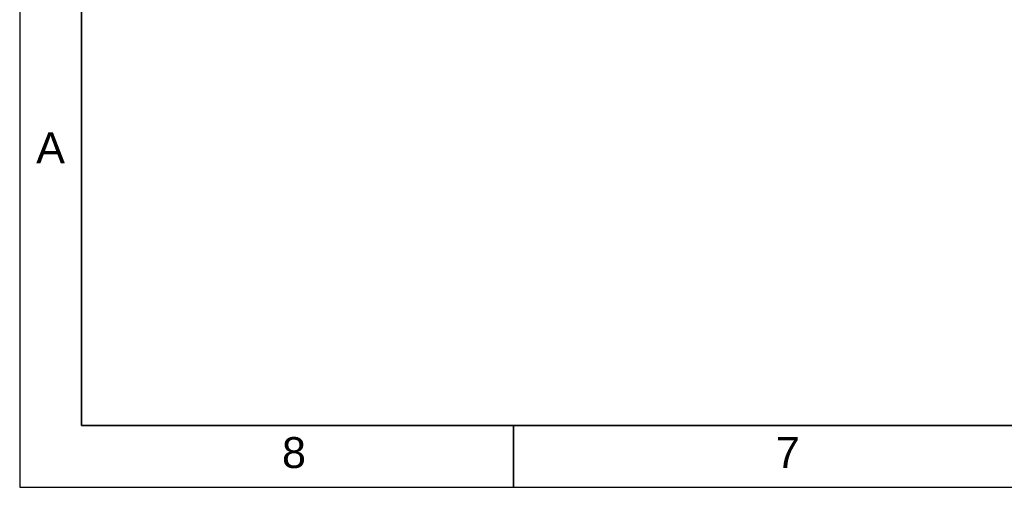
# Paper-space layout 'SHEET_3' of a CAD drawing. Header units: inches. Extents: x 3 to 360, y 8 to 227.
# Tile 1 of 117: x 3 to 88, y 8 to 48. Entities that reach past the tile are written whole.
import ezdxf
from ezdxf.enums import TextEntityAlignment as Align

# ---------------------------------------------------------------- set-up
doc = ezdxf.new("R2010")
doc.units = ezdxf.units.IN
doc.header["$LTSCALE"] = 10.666667
doc.header["$MEASUREMENT"] = 0
doc.layers.get('0').update_dxf_attribs({"lineweight": 25})
doc.layers.get('DEFPOINTS').update_dxf_attribs({"lineweight": 25})
doc.layers.add('BORDER', color=7, linetype='Continuous', lineweight=25)
doc.layers.add('BORDER_TEXT', color=7, linetype='Continuous', lineweight=25)
doc.styles.add('Text Style153', font='arial.ttf')

# ---------------------------------------------------------------- blocks, each defined once
blk = doc.blocks.new('Borders ProEnergy ANSI-D')
at = {"layer": 'BORDER', "lineweight": 35}
for p, q in [((0.75, 1.25), (0.75, 20.75)), ((33.25, 1.25), (0.75, 1.25)), ((4.25, 0.75), (4.25, 1.25))]:
    blk.add_line(p, q, dxfattribs=at)
at = {"layer": 'DEFPOINTS'}
for p, q in [((0.25, 21.25), (0.25, 0.75)), ((0.25, 0.75), (33.75, 0.75))]:
    blk.add_line(p, q, dxfattribs=at)
at = {"layer": 'BORDER_TEXT', "style": 'Text Style153'}
blk.add_text('A', height=0.25, dxfattribs=at).set_placement((0.5, 3.375), align=Align.CENTER)
for s, p in [('8', (2.375, 0.90625)), ('7', (6.375, 0.90625))]:
    blk.add_text(s, height=0.25, dxfattribs=at).set_placement(p)

psp = doc.layouts.new('SHEET_3')

# ---------------------------------------------------------------- block references
at = {"xscale": 10.66666666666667, "yscale": 10.66666666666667, "zscale": 10.66666666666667}
psp.add_blockref('Borders ProEnergy ANSI-D', (0, 0), dxfattribs=at)

doc.saveas('drawing.dxf')
